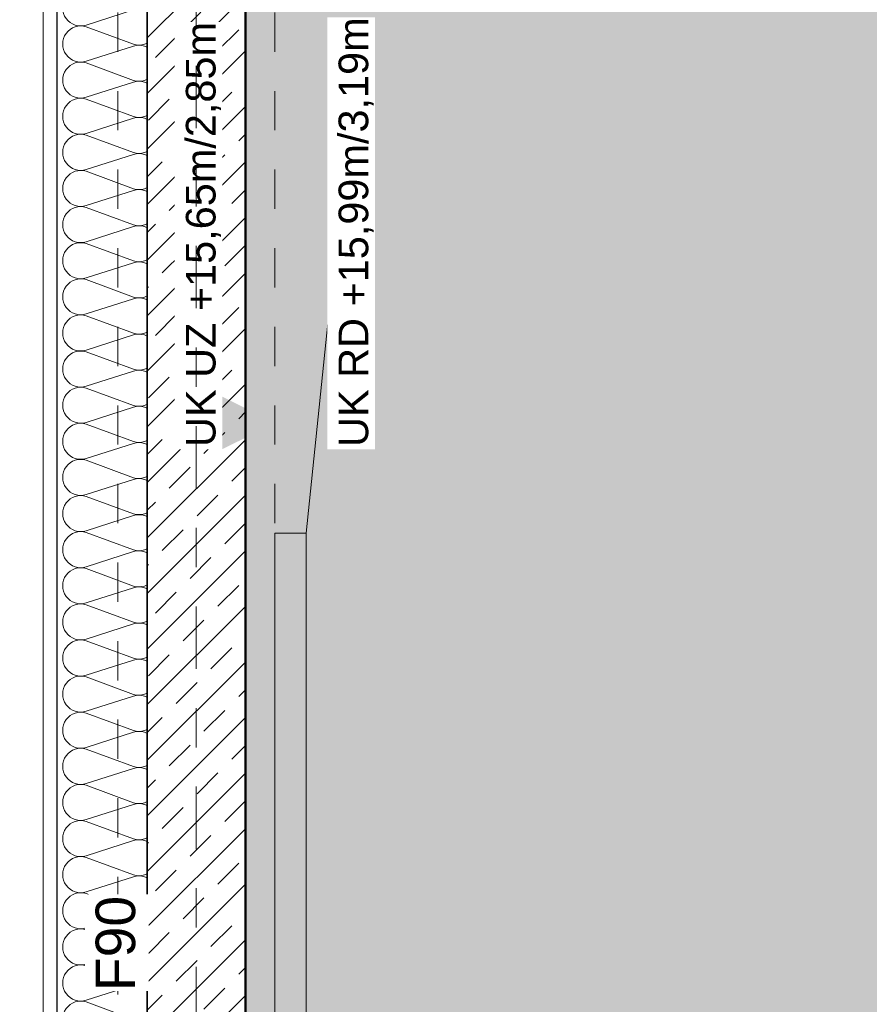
# Model space of a CAD drawing. Header units: metres. Extents: x -180 to 4, y -50 to 6.
# Tile 227 of 256: x -99.87 to -97.71, y -16.02 to -13.52. Entities that reach past the tile are written whole.
import ezdxf

# ---------------------------------------------------------------- set-up
doc = ezdxf.new("R2010")
doc.units = ezdxf.units.M
doc.header["$LTSCALE"] = 0.05
doc.linetypes.add('Linienart-20', pattern=[2.116531, 1.058062, -1.058469])
doc.linetypes.add('Linienart-53', pattern=[5.291531, 3.175, -1.058062, 0.352704, -0.705764])
for name, color, linetype, lineweight, true_color in [('30 -33 Aussenwände- 7 Fassade_ Elemente', 7, 'Continuous', 9, 0x00aacc), ('30 -34 Innenwände- 1 tragend', 7, 'Continuous', 13, 0xdd0806), ('30 -35 Decken- 1 Konstruktion-Träger- Stahlbeton', 7, 'Continuous', 13, 0x33aa00), ('30 -36 Dächer- 3 Dachbeläge', 7, 'Continuous', 15, 0x9999ff), ('60- 61 allgemeine Ausstattung- 1 Möbel', 7, 'Continuous', 9, 0x00cccc), ('70 -72 Beschriftung- 1 Beschriftung allgemein', 7, 'Continuous', 9, 0xff6633), ('70 -75 Raumstempel- 1 Raumstempel', 1, 'Continuous', 50, 0xff0000), ('70 -76 Bemaßung- 2 Allgemein', 7, 'Continuous', 5, 0x6666cc)]:
    doc.layers.add(name, color=color, linetype=linetype, lineweight=lineweight, true_color=true_color)
for name, color, linetype, lineweight in [('70 -71 Achsen- 1 Gebäudeachsen', 7, 'Linienart-53', 18), ('70 -75 Raumstempel- 3 Wandstempel', 7, 'Continuous', 50), ('Keine', 7, 'Continuous', 9)]:
    doc.layers.add(name, color=color, linetype=linetype, lineweight=lineweight)
doc.styles.add('Arial', font='arial.ttf')

# ---------------------------------------------------------------- blocks, each defined once
blk = doc.blocks.new('Gruppe-1498')
at = {"layer": '30 -33 Aussenwände- 7 Fassade_ Elemente', "color": 7, "lineweight": 9, "transparency": 33554687, "flags": 128}
blk.add_lwpolyline([(0.2065, -10.1803, 1.372583), (0.2065, -10.0929), (0.0865, -10.1315, -1.372995), (0.0865, -10.044), (0.2065, -10.0884, 1.372583), (0.2065, -10.001), (0.0865, -10.0395, -1.372995), (0.0865, -9.9521), (0.2065, -9.9965, 1.372583), (0.2065, -9.909), (0.0865, -9.9476, -1.372995), (0.0865, -9.8602), (0.2065, -9.9045, 1.372583), (0.2065, -9.8171), (0.0865, -9.8557, -1.372995), (0.0865, -9.7683), (0.2065, -9.8126, 1.372583), (0.2065, -9.7252), (0.0865, -9.7638, -1.372995), (0.0865, -9.6763), (0.2065, -9.7207, 1.372583), (0.2065, -9.6333), (0.0865, -9.6718, -1.372995), (0.0865, -9.5844), (0.2065, -9.6288, 1.372583), (0.2065, -9.5413), (0.0865, -9.5799, -1.372995), (0.0865, -9.4925), (0.2065, -9.5368, 1.372583), (0.2065, -9.4494), (0.0865, -9.488, -1.372995), (0.0865, -9.4006), (0.2065, -9.4449, 1.372583), (0.2065, -9.3575), (0.0865, -9.3961, -1.372995), (0.0865, -9.3086), (0.2065, -9.353, 1.372583), (0.2065, -9.2656), (0.0865, -9.3041, -1.372995), (0.0865, -9.2167), (0.2065, -9.2611, 1.372583), (0.2065, -9.1736), (0.0865, -9.2122, -1.372995), (0.0865, -9.1248), (0.2065, -9.1691, 1.372583), (0.2065, -9.0817), (0.0865, -9.1203, -1.372995), (0.0865, -9.0328), (0.2065, -9.0772, 1.372583), (0.2065, -8.9898), (0.0865, -9.0283, -1.372995), (0.0865, -8.9409), (0.2065, -8.9853, 1.372583), (0.2065, -8.8979), (0.0865, -8.9364, -1.372995), (0.0865, -8.849), (0.2065, -8.8934, 1.372583), (0.2065, -8.8059), (0.0865, -8.8445, -1.372995), (0.0865, -8.7571), (0.2065, -8.8014, 1.372583), (0.2065, -8.714), (0.0865, -8.7526, -1.372995), (0.0865, -8.6651), (0.2065, -8.7095, 1.372583), (0.2065, -8.6221), (0.0865, -8.6606, -1.372995), (0.0865, -8.5732), (0.2065, -8.6176, 1.372583), (0.2065, -8.5301), (0.0865, -8.5687, -1.372995), (0.0865, -8.4813), (0.2065, -8.5256, 1.372583), (0.2065, -8.4382), (0.0865, -8.4768, -1.372995), (0.0865, -8.3894), (0.2065, -8.4337, 1.372583), (0.2065, -8.3463), (0.0865, -8.3849, -1.372995), (0.0865, -8.2974), (0.2065, -8.3418, 1.372583), (0.2065, -8.2544), (0.0865, -8.2929, -1.372995), (0.0865, -8.2055), (0.2065, -8.2499, 1.372583), (0.2065, -8.1624), (0.0865, -8.201, -1.372995), (0.0865, -8.1136), (0.2065, -8.1579, 1.372583), (0.2065, -8.0705), (0.0865, -8.1091, -1.372995), (0.0865, -8.0217), (0.2065, -8.066, 1.372583), (0.2065, -7.9786), (0.0865, -8.0172, -1.372995), (0.0865, -7.9297), (0.2065, -7.9741, 1.372583), (0.2065, -7.8867), (0.0865, -7.9252, -1.372995), (0.0865, -7.8378), (0.2065, -7.8822, 1.372583), (0.2065, -7.7947), (0.0865, -7.8333, -1.372995), (0.0865, -7.7459), (0.2065, -7.7902, 1.372583), (0.2065, -7.7028), (0.0865, -7.7414, -1.372995), (0.0865, -7.654), (0.2065, -7.6983, 1.372583), (0.2065, -7.6109), (0.0865, -7.6495, -1.372995), (0.0865, -7.562), (0.2065, -7.6064, 1.372583), (0.2065, -7.519)], format="xyb", dxfattribs=at)
blk = doc.blocks.new('Gruppe-1499')
at = {"layer": '30 -33 Aussenwände- 7 Fassade_ Elemente', "color": 7, "transparency": 33554687}
blk.add_blockref('Gruppe-1498', (0, 0), dxfattribs=at)
blk = doc.blocks.new('Dämmung-70')
at = {"layer": '30 -33 Aussenwände- 7 Fassade_ Elemente', "color": 7, "transparency": 33554687}
blk.add_blockref('Gruppe-1499', (0, 0), dxfattribs=at)
at = {"layer": '30 -33 Aussenwände- 7 Fassade_ Elemente', "color": 0, "flags": 1}
for tag in ['prm0_value', 'prm1_value', 'prm2_value', 'prm3_value', 'prm4_value', 'prm5_value', 'prm6_value', 'IFC_UUID', 'instanceID', 'prm0_name', 'prm0_type', 'prm1_name', 'prm1_type', 'prm2_name', 'prm2_type', 'prm3_name', 'prm3_type', 'prm4_name', 'prm4_type', 'prm5_name', 'prm5_type', 'prm6_name', 'prm6_type']:
    blk.add_attdef(tag, (-99.7718, -19.722), '', height=0.00018, dxfattribs=at)
blk = doc.blocks.new('Gruppe-1512')
at = {"color": 255}
blk.add_wipeout([(-100.018, -19.947), (-100.018, -11.697), (-99.221, -11.697), (-99.221, -19.947)], dxfattribs=at).dxf.layer = '30 -33 Aussenwände- 7 Fassade_ Elemente'
blk.add_wipeout([(-99.776, -19.722), (-99.428, -19.722), (-99.428, -11.922), (-99.776, -11.922), (-99.776, -11.767), (-100.018, -11.767), (-100.018, -19.877), (-99.776, -19.877)], dxfattribs=at).dxf.layer = '30 -33 Aussenwände- 7 Fassade_ Elemente'
at = {"layer": '30 -33 Aussenwände- 7 Fassade_ Elemente', "flags": 128}
blk.add_lwpolyline([(-99.776, -19.722), (-99.428, -19.722), (-99.428, -11.922), (-99.776, -11.922), (-99.776, -11.767), (-100.018, -11.767), (-100.018, -19.877), (-99.776, -19.877)], close=True, dxfattribs=at)
at = {"color": 255, "lineweight": 25}
blk.add_wipeout([(-99.776, -19.947), (-99.776, -11.697), (-99.661, -11.697), (-99.661, -11.922), (-99.503, -11.922), (-99.503, -19.722), (-99.661, -19.722), (-99.661, -19.947)], dxfattribs=at).dxf.layer = '30 -33 Aussenwände- 7 Fassade_ Elemente'
at = {"layer": '30 -33 Aussenwände- 7 Fassade_ Elemente', "lineweight": 25}
blk.add_line((-99.776, -19.947), (-99.776, -11.697), dxfattribs=at)
at = {"layer": '30 -33 Aussenwände- 7 Fassade_ Elemente', "lineweight": 25, "flags": 128}
blk.add_lwpolyline([(-99.661, -11.697), (-99.661, -11.922), (-99.503, -11.922), (-99.503, -19.722), (-99.661, -19.722), (-99.661, -19.947)], dxfattribs=at)
at = {"layer": '30 -33 Aussenwände- 7 Fassade_ Elemente', "color": 7, "rotation": 180}
blk.add_blockref('Dämmung-70', (-99.4945, -23.622), dxfattribs=at)
at = {"color": 255, "lineweight": 25}
blk.add_wipeout([(-99.968, -19.697), (-99.968, -11.947), (-99.776, -11.947), (-99.776, -19.697)], dxfattribs=at).dxf.layer = '30 -33 Aussenwände- 7 Fassade_ Elemente'
at = {"layer": '30 -33 Aussenwände- 7 Fassade_ Elemente', "lineweight": 25, "flags": 128}
blk.add_lwpolyline([(-99.968, -19.697), (-99.968, -11.947), (-99.776, -11.947), (-99.776, -19.697)], close=True, dxfattribs=at)
blk = doc.blocks.new('Gruppe-4258')
at = {"layer": '30 -35 Decken- 1 Konstruktion-Träger- Stahlbeton', "color": 7, "linetype": 'Linienart-20', "lineweight": 13, "transparency": 33554687}
for p, q in [((-99.621, -11.897), (-99.621, -30.997)), ((-99.221, -11.897), (-99.221, -30.997))]:
    blk.add_line(p, q, dxfattribs=at)
at = {"layer": '30 -35 Decken- 1 Konstruktion-Träger- Stahlbeton', "color": 0, "flags": 1}
for tag in ['IFC_UUID', 'instanceID']:
    blk.add_attdef(tag, (-99.621, -30.997), '', height=0.00018, dxfattribs=at)
blk = doc.blocks.new('_03-OG3_Tragwerk (2D)')
at = {"layer": '30 -33 Aussenwände- 7 Fassade_ Elemente', "color": 7}
blk.add_blockref('Gruppe-1512', (0, 0), dxfattribs=at)
at = {"color": 255, "lineweight": 5, "transparency": 33554687}
blk.add_wipeout([(-99.546, -11.897), (-99.296, -11.897), (-99.296, -19.747), (-99.546, -19.747)], dxfattribs=at).dxf.layer = '30 -34 Innenwände- 1 tragend'
at = {"layer": '30 -34 Innenwände- 1 tragend', "linetype": 'Continuous', "lineweight": 9, "transparency": 33554687}
h = blk.add_hatch(dxfattribs=at)
h.set_pattern_fill('Stahlbeton1 1mm SRF', style=0, pattern_type=2)
h.set_pattern_definition([(45, (0, 0), (0.07071068, -0.07071068), []), (45, (0.03536, -0.03536), (0.07071068, -0.07071068), [0.075, -0.05])])
h.paths.add_polyline_path([(-99.546, -11.897), (-99.296, -11.897), (-99.296, -19.747), (-99.546, -19.747)])
at = {"color": 255, "lineweight": 5, "transparency": 33554687}
blk.add_wipeout([(-99.296, -11.897), (-99.546, -11.897), (-99.546, -19.747), (-99.296, -19.747)], dxfattribs=at).dxf.layer = '30 -34 Innenwände- 1 tragend'
at = {"layer": '30 -34 Innenwände- 1 tragend', "linetype": 'Continuous', "lineweight": 9, "transparency": 33554687}
h = blk.add_hatch(dxfattribs=at)
h.set_pattern_fill('Stahlbeton1  SRF', style=0, pattern_type=2)
h.set_pattern_definition([(45, (0, 0), (0.07071068, -0.07071068), []), (45, (0.03536, -0.03536), (0.07071068, -0.07071068), [0.075, -0.05])])
h.paths.add_polyline_path([(-99.296, -11.897), (-99.546, -11.897), (-99.546, -19.747), (-99.296, -19.747)])
at = {"layer": '30 -34 Innenwände- 1 tragend', "color": 7, "linetype": 'Continuous', "lineweight": 35, "transparency": 33554687}
for p, q in [((-99.546, -11.897), (-99.546, -19.747)), ((-99.296, -11.897), (-99.296, -19.747))]:
    blk.add_line(p, q, dxfattribs=at)
at = {"layer": '30 -34 Innenwände- 1 tragend', "transparency": 33554687}
for p, q in [((-99.546, -11.897), (-99.546, -19.747)), ((-99.296, -11.897), (-99.296, -19.747))]:
    blk.add_line(p, q, dxfattribs=at)
at = {"layer": '30 -35 Decken- 1 Konstruktion-Träger- Stahlbeton'}
blk.add_blockref('Gruppe-4258', (0, 0), dxfattribs=at)
blk = doc.blocks.new('Gruppe-6789')
at = {"layer": '60- 61 allgemeine Ausstattung- 1 Möbel'}
for p, q in [((-99.141, -14.822), (-99.0385, -13.8273)), ((-99.141, -16.822), (-99.0385, -17.8168))]:
    blk.add_line(p, q, dxfattribs=at)
at = {"layer": '60- 61 allgemeine Ausstattung- 1 Möbel', "flags": 128}
blk.add_lwpolyline([(-99.221, -14.822), (-99.141, -14.822), (-99.141, -16.822), (-99.221, -16.822)], close=True, dxfattribs=at)
blk = doc.blocks.new('Gruppe-7577')
at = {"color": 255}
blk.add_wipeout([(-99.542, -15.988), (-99.542, -15.742), (-99.7043, -15.742), (-99.7043, -15.988)], dxfattribs=at).dxf.layer = '70 -75 Raumstempel- 3 Wandstempel'
at = {"layer": '70 -75 Raumstempel- 3 Wandstempel', "insert": (-99.6773, -15.988), "char_height": 0.10069, "attachment_point": 1, "rotation": 90, "line_spacing_factor": 0.970891, "style": 'Arial'}
blk.add_mtext('F90', dxfattribs=at)
blk = doc.blocks.new('Gruppe-8878')
at = {"color": 255, "linetype": 'Continuous', "lineweight": 9, "transparency": 33554687}
blk.add_wipeout([(-99.13099996, -31.79404198), (-99.13099996, -39.73704198), (-129.83124836, -39.73704198), (-129.83124836, -39.25704198), (-100.31099996, -39.25704198), (-100.31099996, -12.71704198), (-129.83124836, -12.71704198), (-129.83124836, -12.23704198), (-100.01799996, -12.23704198), (-100.01799996, -31.12704198), (-99.83999996, -31.12704198), (-99.83999996, -31.61604198), (-99.35099996, -31.61604198), (-99.35099996, -31.79404198)], dxfattribs=at).dxf.layer = '30 -36 Dächer- 3 Dachbeläge'
blk = doc.blocks.new('_OG3_2D (2D)')
at = {"layer": '70 -75 Raumstempel- 1 Raumstempel', "linetype": 'Continuous', "lineweight": 0, "true_color": 0xff0000}
blk.add_hatch(color=1, dxfattribs=at).paths.add_polyline_path([(-91.39599996, -19.57204198), (-91.39599996, -19.98204198), (-94.55099996, -19.98204198), (-94.55099996, -19.57204198), (-99.29599996, -19.57204198), (-99.29599996, -11.89704198), (-91.22099996, -11.89704198), (-91.22099996, -19.57204198)])
at = {"layer": '30 -33 Aussenwände- 7 Fassade_ Elemente', "flags": 128}
blk.add_lwpolyline([(-0.03099996, -0.05704198), (-0.03099996, -20.33704198), (-24.78099996, -20.33704198), (-24.78099996, -31.58704198), (-50.31099996, -31.58704198), (-50.31099996, -20.33704198), (-74.28099996, -20.33704198), (-74.28099996, -31.58704198), (-99.81099996, -31.58704198), (-99.81099996, -11.30704198), (-83.31099996, -11.30704198), (-83.31099996, -0.05704198), (-49.53099996, -0.05704198), (-49.53099996, -11.30704198), (-33.81099996, -11.30704198), (-33.81099996, -0.05704198)], close=True, dxfattribs=at)
at = {"layer": '70 -75 Raumstempel- 1 Raumstempel', "flags": 128}
blk.add_lwpolyline([(-91.39599996, -19.57204198), (-91.39599996, -19.98204198), (-94.55099996, -19.98204198), (-94.55099996, -19.57204198), (-99.29599996, -19.57204198), (-99.29599996, -11.89704198), (-91.22099996, -11.89704198), (-91.22099996, -19.57204198)], close=True, dxfattribs=at)
at = {"layer": '60- 61 allgemeine Ausstattung- 1 Möbel'}
blk.add_blockref('Gruppe-6789', (0, 0), dxfattribs=at)
at = {"layer": '70 -75 Raumstempel- 3 Wandstempel', "color": 7}
blk.add_blockref('Gruppe-7577', (0, 0), dxfattribs=at)
at = {"layer": '70 -72 Beschriftung- 1 Beschriftung allgemein', "color": 7}
blk.add_blockref('Gruppe-8878', (0, 0), dxfattribs=at)
blk = doc.blocks.new('Gruppe-9511')
at = {"layer": '70 -76 Bemaßung- 2 Allgemein', "color": 7, "linetype": 'Continuous'}
blk.add_solid([(-99.0875, -14.6086), (-99.221, -14.542), (-99.0876, -14.4751)], dxfattribs=at)
at = {"color": 255}
blk.add_wipeout([(-98.9658, -14.6086), (-98.9658, -13.5095), (-99.0875, -13.5095), (-99.0875, -14.6086)], dxfattribs=at).dxf.layer = '70 -76 Bemaßung- 2 Allgemein'
at = {"layer": '70 -76 Bemaßung- 2 Allgemein', "insert": (-98.9693, -13.5095), "char_height": 0.075516, "attachment_point": 9, "rotation": 90, "line_spacing_factor": 0.973705, "style": 'Arial'}
blk.add_mtext('UK RD +15,99m/3,19m', dxfattribs=at)
blk = doc.blocks.new('Gruppe-9512')
at = {"color": 255}
blk.add_wipeout([(-99.3545, -14.6086), (-99.3545, -13.5213), (-99.4762, -13.5213), (-99.4762, -14.6086)], dxfattribs=at).dxf.layer = '70 -76 Bemaßung- 2 Allgemein'
at = {"layer": '70 -76 Bemaßung- 2 Allgemein', "color": 7, "linetype": 'Continuous'}
blk.add_solid([(-99.3545, -14.6086), (-99.221, -14.542), (-99.3544, -14.4751)], dxfattribs=at)
at = {"layer": '70 -76 Bemaßung- 2 Allgemein', "insert": (-99.358, -13.5213), "char_height": 0.075516, "attachment_point": 9, "rotation": 90, "line_spacing_factor": 0.973705, "style": 'Arial'}
blk.add_mtext('UK UZ +15,65m/2,85m', dxfattribs=at)
blk = doc.blocks.new('Gruppe-9556')
at = {"layer": '70 -76 Bemaßung- 2 Allgemein'}
blk.add_blockref('Gruppe-9511', (0, 0), dxfattribs=at)
blk.add_blockref('Gruppe-9512', (0, 0), dxfattribs=at)
blk = doc.blocks.new('_OG3_2D Bemaßung_ Beschriftung (2D)')
at = {"layer": '70 -76 Bemaßung- 2 Allgemein', "color": 7}
blk.add_blockref('Gruppe-9556', (0, 0), dxfattribs=at)
blk = doc.blocks.new('_Achsen (3D)')
at = {"layer": '70 -71 Achsen- 1 Gebäudeachsen', "transparency": 33554687}
blk.add_line((-99.421, 3.8), (-99.421, -46.172), dxfattribs=at)

msp = doc.modelspace()

# ---------------------------------------------------------------- block references
at = {"layer": 'Keine', "color": 1}
msp.add_blockref('_03-OG3_Tragwerk (2D)', (0, 0), dxfattribs=at)

# ---------------------------------------------------------------- next in the draw order: block references
msp.add_blockref('_OG3_2D (2D)', (0, 0), dxfattribs=at)

# ---------------------------------------------------------------- next in the draw order: block references
msp.add_blockref('_OG3_2D Bemaßung_ Beschriftung (2D)', (0, 0), dxfattribs=at)

# ---------------------------------------------------------------- next in the draw order: block references
msp.add_blockref('_Achsen (3D)', (0, 0), dxfattribs=at)

doc.saveas('drawing.dxf')
